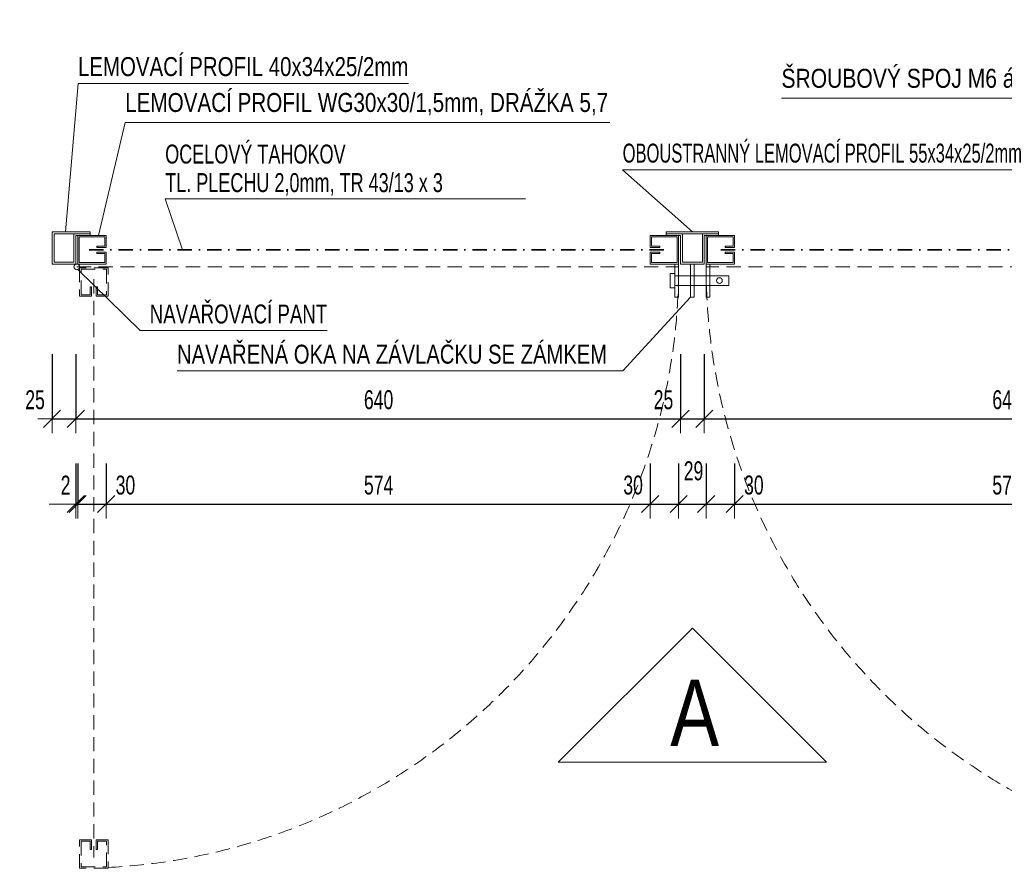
# Model space of a CAD drawing. Header units: millimetres. Extents: x -4951 to 2212, y -33301 to -28532.
# Tile 4 of 11: x -4562 to -3524, y -29903 to -29008. Entities that reach past the tile are written whole.
import ezdxf

# ---------------------------------------------------------------- set-up
doc = ezdxf.new("R2010")
doc.units = ezdxf.units.MM
doc.header["$PDMODE"] = 65
doc.linetypes.add('Cerchovana 0.5x_1', pattern=[31, 15, -8, 0, -8])
doc.linetypes.add('JIS_02_1.2', pattern=[23, 15, -8])
doc.layers.add('XR$2$(Z11) - OCELOVÁ KLEC - DET. PŮDORYS_1', color=7, linetype='Continuous', lineweight=25)
doc.styles.add('ARIAL', font='ARIAL.TTF')
doc.styles.add('ARIALNARROW', font='ARIALN.TTF')
doc.dimstyles.new('DIMSTYLE_10', dxfattribs={"dimtxt": 20, "dimasz": 30, "dimexe": 0, "dimexo": 0, "dimgap": 10, "dimtad": 2, "dimdec": 0, "dimrnd": 5, "dimzin": 12, "dimdsep": 46, "dimtxsty": 'ARIALNARROW', "dimblk1": 'ALL_ML_STRICH', "dimblk2": 'ALL_ML_STRICH', "dimsah": 1, "dimcen": 0, "dimclrd": 6, "dimclre": 6, "dimclrt": 6, "dimadec": 0, "dimazin": 0, "dimtfac": 1, "dimtdec": 0, "dimtix": 1, "dimtmove": 2, "dimatfit": 3, "dimfxl": 0, "dimtvp": 1.2, "dimtzin": 0, "dimlwd": 0, "dimlwe": 13, "dimarcsym": 0})
doc.dimstyles.new('DIMSTYLE_12', dxfattribs={"dimtxt": 20, "dimasz": 30, "dimexe": 0, "dimexo": 0, "dimgap": 10, "dimtad": 2, "dimdec": 0, "dimrnd": 1, "dimzin": 12, "dimdsep": 46, "dimtxsty": 'ARIALNARROW', "dimblk1": 'ALL_ML_STRICH', "dimblk2": 'ALL_ML_STRICH', "dimsah": 1, "dimcen": 0, "dimclrd": 6, "dimclre": 6, "dimclrt": 6, "dimadec": 0, "dimazin": 0, "dimtfac": 1, "dimtdec": 0, "dimtix": 1, "dimtmove": 2, "dimatfit": 3, "dimfxl": 0, "dimtzin": 0, "dimlwd": 0, "dimlwe": 13, "dimarcsym": 0})
doc.dimstyles.new('DIMSTYLE_13', dxfattribs={"dimtxt": 20, "dimasz": 30, "dimexe": 0, "dimexo": 0, "dimgap": 10, "dimtad": 2, "dimdec": 0, "dimrnd": 1, "dimzin": 12, "dimdsep": 46, "dimtxsty": 'ARIALNARROW', "dimblk1": 'ALL_ML_STRICH', "dimblk2": 'ALL_ML_STRICH', "dimsah": 1, "dimcen": 0, "dimclrd": 6, "dimclre": 6, "dimclrt": 6, "dimadec": 0, "dimazin": 0, "dimtfac": 1, "dimtdec": 0, "dimtix": 1, "dimtmove": 2, "dimatfit": 3, "dimfxl": 0, "dimtvp": 1.2, "dimtzin": 0, "dimlwd": 0, "dimlwe": 13, "dimarcsym": 0})
doc.dimstyles.new('DIMSTYLE_9', dxfattribs={"dimtxt": 20, "dimasz": 30, "dimexe": 0, "dimexo": 0, "dimgap": 10, "dimtad": 2, "dimdec": 0, "dimrnd": 5, "dimzin": 12, "dimdsep": 46, "dimtxsty": 'ARIALNARROW', "dimblk1": 'ALL_ML_STRICH', "dimblk2": 'ALL_ML_STRICH', "dimsah": 1, "dimcen": 0, "dimclrd": 6, "dimclre": 6, "dimclrt": 6, "dimadec": 0, "dimazin": 0, "dimtfac": 1, "dimtdec": 0, "dimtix": 1, "dimtmove": 2, "dimatfit": 3, "dimfxl": 0, "dimtzin": 0, "dimlwd": 0, "dimlwe": 13, "dimarcsym": 0})

# ---------------------------------------------------------------- blocks, each defined once
blk = doc.blocks.new('KOMPLEXNÍ OBJEKT_48')
at = {"layer": 'XR$2$(Z11) - OCELOVÁ KLEC - DET. PŮDORYS_1', "color": 251, "linetype": 'JIS_02_1.2', "lineweight": 13}
for p, q in [((-4498.8, -29269.7), (-4498.8, -29299.7)), ((-4468.8, -29269.7), (-4498.8, -29269.7)), ((-4497.3, -29271.2), (-4470.3, -29271.2)), ((-4497.3, -29298.2), (-4497.3, -29271.2)), ((-4470.3, -29271.2), (-4470.3, -29298.2)), ((-4468.8, -29299.7), (-4468.8, -29269.7)), ((-4487.8, -29298.2), (-4487.8, -29289.7)), ((-4487.8, -29289.7), (-4486.3, -29289.7)), ((-4486.3, -29289.7), (-4486.3, -29299.7)), ((-4479.8, -29289.7), (-4481.3, -29289.7)), ((-4481.3, -29289.7), (-4481.3, -29299.7)), ((-4479.8, -29298.2), (-4479.8, -29289.7)), ((-4498.8, -29299.7), (-4486.3, -29299.7)), ((-4497.3, -29298.2), (-4487.8, -29298.2)), ((-4481.3, -29299.7), (-4468.8, -29299.7)), ((-4470.3, -29298.2), (-4479.8, -29298.2))]:
    blk.add_line(p, q, dxfattribs=at)
blk = doc.blocks.new('KOMPLEXNÍ OBJEKT_49')
at = {"layer": 'XR$2$(Z11) - OCELOVÁ KLEC - DET. PŮDORYS_1', "color": 251, "linetype": 'JIS_02_1.2', "lineweight": 13}
for p, q in [((-4498.8, -29903.2), (-4498.8, -29873.2)), ((-4498.8, -29873.2), (-4486.3, -29873.2)), ((-4486.3, -29883.2), (-4486.3, -29873.2)), ((-4481.3, -29883.2), (-4481.3, -29873.2)), ((-4481.3, -29873.2), (-4468.8, -29873.2)), ((-4468.8, -29873.2), (-4468.8, -29903.2)), ((-4497.3, -29874.7), (-4487.8, -29874.7)), ((-4497.3, -29874.7), (-4497.3, -29901.7)), ((-4487.8, -29874.7), (-4487.8, -29883.2)), ((-4487.8, -29883.2), (-4486.3, -29883.2)), ((-4479.8, -29883.2), (-4481.3, -29883.2)), ((-4470.3, -29874.7), (-4479.8, -29874.7)), ((-4479.8, -29874.7), (-4479.8, -29883.2)), ((-4470.3, -29901.7), (-4470.3, -29874.7)), ((-4468.8, -29903.2), (-4498.8, -29903.2)), ((-4497.3, -29901.7), (-4470.3, -29901.7))]:
    blk.add_line(p, q, dxfattribs=at)
blk = doc.blocks.new('KOMPLEXNÍ OBJEKT_56')
at = {"layer": 'XR$2$(Z11) - OCELOVÁ KLEC - DET. PŮDORYS_1', "color": 7, "linetype": 'Continuous', "lineweight": 13}
for p, q in [((-3871.3, -29275.7), (-3876.3, -29275.7)), ((-3876.3, -29275.7), (-3876.3, -29290.7)), ((-3871.3, -29290.7), (-3871.3, -29275.7)), ((-3814.3, -29278.2), (-3871.3, -29278.2)), ((-3871.3, -29278.2), (-3871.3, -29288.2)), ((-3814.3, -29288.2), (-3814.3, -29278.2)), ((-3876.3, -29290.7), (-3871.3, -29290.7)), ((-3871.3, -29288.2), (-3814.3, -29288.2))]:
    blk.add_line(p, q, dxfattribs=at)
blk = doc.blocks.new('ALL_ML_STRICH')
at = {"color": 0, "linetype": 'ByBlock', "lineweight": -2}
for p, q in [((0, -0.5), (0, 0.5)), ((-1, 0), (0.5, 0)), ((-0.3, -0.3), (0.3, 0.3))]:
    blk.add_line(p, q, dxfattribs=at)
blk = doc.blocks.new('*D81')
at = {"layer": 'DEFPOINTS', "color": 6, "linetype": 'Continuous', "lineweight": 13}
for p in [(-4527.8, -29265.7), (-4502.8, -29265.7), (-4527.8, -29429)]:
    blk.add_point(p, dxfattribs=at)
at = {"layer": 'XR$2$(Z11) - OCELOVÁ KLEC - DET. PŮDORYS_1', "color": 6, "linetype": 'Continuous', "lineweight": -2}
for p, q in [((-4527.8, -29360.8), (-4527.8, -29429)), ((-4502.8, -29360.8), (-4502.8, -29429)), ((-4527.8, -29429), (-4502.8, -29429))]:
    blk.add_line(p, q, dxfattribs=at)
at = {"layer": 'XR$2$(Z11) - OCELOVÁ KLEC - DET. PŮDORYS_1', "color": 6, "linetype": 'Continuous', "lineweight": 13, "xscale": 30, "yscale": 30, "zscale": 30, "rotation": 180}
blk.add_blockref('ALL_ML_STRICH', (-4527.8, -29429), dxfattribs=at)
at = {"layer": 'XR$2$(Z11) - OCELOVÁ KLEC - DET. PŮDORYS_1', "color": 6, "linetype": 'Continuous', "lineweight": 13, "xscale": 30, "yscale": 30, "zscale": 30}
blk.add_blockref('ALL_ML_STRICH', (-4502.8, -29429), dxfattribs=at)
at = {"layer": 'XR$2$(Z11) - OCELOVÁ KLEC - DET. PŮDORYS_1', "color": 6, "linetype": 'Continuous', "lineweight": 13, "insert": (-4545.8, -29409), "char_height": 20, "width": 32.457, "attachment_point": 5, "style": 'ARIALNARROW'}
blk.add_mtext('\\W0.81;\\A1;{25}', dxfattribs=at)
blk = doc.blocks.new('*D82')
at = {"layer": 'DEFPOINTS', "color": 6, "linetype": 'Continuous', "lineweight": 13}
for p in [(-4502.8, -29265.7), (-3865.3, -29265.7), (-4502.8, -29429)]:
    blk.add_point(p, dxfattribs=at)
at = {"layer": 'XR$2$(Z11) - OCELOVÁ KLEC - DET. PŮDORYS_1', "color": 6, "linetype": 'Continuous', "lineweight": -2}
for p, q in [((-4502.8, -29360.8), (-4502.8, -29429)), ((-3865.3, -29360.8), (-3865.3, -29429)), ((-4502.8, -29429), (-3865.3, -29429))]:
    blk.add_line(p, q, dxfattribs=at)
at = {"layer": 'XR$2$(Z11) - OCELOVÁ KLEC - DET. PŮDORYS_1', "color": 6, "linetype": 'Continuous', "lineweight": 13, "xscale": 30, "yscale": 30, "zscale": 30, "rotation": 180}
blk.add_blockref('ALL_ML_STRICH', (-4502.8, -29429), dxfattribs=at)
at = {"layer": 'XR$2$(Z11) - OCELOVÁ KLEC - DET. PŮDORYS_1', "color": 6, "linetype": 'Continuous', "lineweight": 13, "xscale": 30, "yscale": 30, "zscale": 30}
blk.add_blockref('ALL_ML_STRICH', (-3865.3, -29429), dxfattribs=at)
at = {"layer": 'XR$2$(Z11) - OCELOVÁ KLEC - DET. PŮDORYS_1', "color": 6, "linetype": 'Continuous', "lineweight": 13, "insert": (-4183.6, -29409), "char_height": 20, "width": 48.686, "attachment_point": 5, "style": 'ARIALNARROW'}
blk.add_mtext('\\W0.81;\\A1;{640}', dxfattribs=at)
blk = doc.blocks.new('*D83')
at = {"layer": 'DEFPOINTS', "color": 6, "linetype": 'Continuous', "lineweight": 13}
for p in [(-3865.3, -29265.7), (-3840.3, -29265.7), (-3865.3, -29429)]:
    blk.add_point(p, dxfattribs=at)
at = {"layer": 'XR$2$(Z11) - OCELOVÁ KLEC - DET. PŮDORYS_1', "color": 6, "linetype": 'Continuous', "lineweight": -2}
for p, q in [((-3865.3, -29360.8), (-3865.3, -29429)), ((-3840.3, -29360.8), (-3840.3, -29429)), ((-3865.3, -29429), (-3840.3, -29429))]:
    blk.add_line(p, q, dxfattribs=at)
at = {"layer": 'XR$2$(Z11) - OCELOVÁ KLEC - DET. PŮDORYS_1', "color": 6, "linetype": 'Continuous', "lineweight": 13, "xscale": 30, "yscale": 30, "zscale": 30, "rotation": 180}
blk.add_blockref('ALL_ML_STRICH', (-3865.3, -29429), dxfattribs=at)
at = {"layer": 'XR$2$(Z11) - OCELOVÁ KLEC - DET. PŮDORYS_1', "color": 6, "linetype": 'Continuous', "lineweight": 13, "xscale": 30, "yscale": 30, "zscale": 30}
blk.add_blockref('ALL_ML_STRICH', (-3840.3, -29429), dxfattribs=at)
at = {"layer": 'XR$2$(Z11) - OCELOVÁ KLEC - DET. PŮDORYS_1', "color": 6, "linetype": 'Continuous', "lineweight": 13, "insert": (-3883.3, -29409), "char_height": 20, "width": 32.457, "attachment_point": 5, "style": 'ARIALNARROW'}
blk.add_mtext('\\W0.81;\\A1;{25}', dxfattribs=at)
blk = doc.blocks.new('*D84')
at = {"layer": 'DEFPOINTS', "color": 6, "linetype": 'Continuous', "lineweight": 13}
for p in [(-3840.3, -29265.7), (-3202.8, -29265.7), (-3840.3, -29429)]:
    blk.add_point(p, dxfattribs=at)
at = {"layer": 'XR$2$(Z11) - OCELOVÁ KLEC - DET. PŮDORYS_1', "color": 6, "linetype": 'Continuous', "lineweight": -2}
for p, q in [((-3840.3, -29360.8), (-3840.3, -29429)), ((-3202.8, -29360.8), (-3202.8, -29429)), ((-3840.3, -29429), (-3202.8, -29429))]:
    blk.add_line(p, q, dxfattribs=at)
at = {"layer": 'XR$2$(Z11) - OCELOVÁ KLEC - DET. PŮDORYS_1', "color": 6, "linetype": 'Continuous', "lineweight": 13, "xscale": 30, "yscale": 30, "zscale": 30, "rotation": 180}
blk.add_blockref('ALL_ML_STRICH', (-3840.3, -29429), dxfattribs=at)
at = {"layer": 'XR$2$(Z11) - OCELOVÁ KLEC - DET. PŮDORYS_1', "color": 6, "linetype": 'Continuous', "lineweight": 13, "xscale": 30, "yscale": 30, "zscale": 30}
blk.add_blockref('ALL_ML_STRICH', (-3202.8, -29429), dxfattribs=at)
at = {"layer": 'XR$2$(Z11) - OCELOVÁ KLEC - DET. PŮDORYS_1', "color": 6, "linetype": 'Continuous', "lineweight": 13, "insert": (-3521.1, -29409), "char_height": 20, "width": 48.686, "attachment_point": 5, "style": 'ARIALNARROW'}
blk.add_mtext('\\W0.81;\\A1;{640}', dxfattribs=at)
blk = doc.blocks.new('*D86')
at = {"layer": 'DEFPOINTS', "color": 6, "linetype": 'Continuous', "lineweight": 13}
for p in [(-4502.8, -29265.7), (-4500.8, -29265.7), (-4502.8, -29519)]:
    blk.add_point(p, dxfattribs=at)
at = {"layer": 'XR$2$(Z11) - OCELOVÁ KLEC - DET. PŮDORYS_1', "color": 6, "linetype": 'Continuous', "lineweight": -2}
for p, q in [((-4502.8, -29476.2), (-4502.8, -29519)), ((-4500.8, -29476.2), (-4500.8, -29519)), ((-4502.8, -29519), (-4500.8, -29519))]:
    blk.add_line(p, q, dxfattribs=at)
at = {"layer": 'XR$2$(Z11) - OCELOVÁ KLEC - DET. PŮDORYS_1', "color": 6, "linetype": 'Continuous', "lineweight": 13, "xscale": 30, "yscale": 30, "zscale": 30}
blk.add_blockref('ALL_ML_STRICH', (-4500.8, -29519), dxfattribs=at)
at = {"layer": 'XR$2$(Z11) - OCELOVÁ KLEC - DET. PŮDORYS_1', "color": 6, "linetype": 'Continuous', "lineweight": 13, "xscale": 30, "yscale": 30, "zscale": 30, "rotation": 180}
blk.add_blockref('ALL_ML_STRICH', (-4502.8, -29519), dxfattribs=at)
at = {"layer": 'XR$2$(Z11) - OCELOVÁ KLEC - DET. PŮDORYS_1', "color": 6, "linetype": 'Continuous', "lineweight": 13, "insert": (-4513.6, -29499), "char_height": 20, "width": 16.229, "attachment_point": 5, "style": 'ARIALNARROW'}
blk.add_mtext('\\W0.81;\\A1;{2}', dxfattribs=at)
blk = doc.blocks.new('*D87')
at = {"layer": 'DEFPOINTS', "color": 6, "linetype": 'Continuous', "lineweight": 13}
for p in [(-4500.8, -29265.7), (-4470.8, -29265.7), (-4500.8, -29519)]:
    blk.add_point(p, dxfattribs=at)
at = {"layer": 'XR$2$(Z11) - OCELOVÁ KLEC - DET. PŮDORYS_1', "color": 6, "linetype": 'Continuous', "lineweight": -2}
for p, q in [((-4500.8, -29476.2), (-4500.8, -29519)), ((-4470.8, -29476.2), (-4470.8, -29519)), ((-4500.8, -29519), (-4470.8, -29519))]:
    blk.add_line(p, q, dxfattribs=at)
at = {"layer": 'XR$2$(Z11) - OCELOVÁ KLEC - DET. PŮDORYS_1', "color": 6, "linetype": 'Continuous', "lineweight": 13, "xscale": 30, "yscale": 30, "zscale": 30, "rotation": 180}
blk.add_blockref('ALL_ML_STRICH', (-4500.8, -29519), dxfattribs=at)
at = {"layer": 'XR$2$(Z11) - OCELOVÁ KLEC - DET. PŮDORYS_1', "color": 6, "linetype": 'Continuous', "lineweight": 13, "xscale": 30, "yscale": 30, "zscale": 30}
blk.add_blockref('ALL_ML_STRICH', (-4470.8, -29519), dxfattribs=at)
at = {"layer": 'XR$2$(Z11) - OCELOVÁ KLEC - DET. PŮDORYS_1', "color": 6, "linetype": 'Continuous', "lineweight": 13, "insert": (-4450.5, -29499), "char_height": 20, "width": 32.457, "attachment_point": 5, "style": 'ARIALNARROW'}
blk.add_mtext('\\W0.81;\\A1;{30}', dxfattribs=at)
blk = doc.blocks.new('*D88')
at = {"layer": 'DEFPOINTS', "color": 6, "linetype": 'Continuous', "lineweight": 13}
for p in [(-4470.8, -29265.7), (-3897.3, -29265.7), (-4470.8, -29519)]:
    blk.add_point(p, dxfattribs=at)
at = {"layer": 'XR$2$(Z11) - OCELOVÁ KLEC - DET. PŮDORYS_1', "color": 6, "linetype": 'Continuous', "lineweight": -2}
for p, q in [((-4470.8, -29476.2), (-4470.8, -29519)), ((-3897.3, -29476.2), (-3897.3, -29519)), ((-4470.8, -29519), (-3897.3, -29519))]:
    blk.add_line(p, q, dxfattribs=at)
at = {"layer": 'XR$2$(Z11) - OCELOVÁ KLEC - DET. PŮDORYS_1', "color": 6, "linetype": 'Continuous', "lineweight": 13, "xscale": 30, "yscale": 30, "zscale": 30, "rotation": 180}
blk.add_blockref('ALL_ML_STRICH', (-4470.8, -29519), dxfattribs=at)
at = {"layer": 'XR$2$(Z11) - OCELOVÁ KLEC - DET. PŮDORYS_1', "color": 6, "linetype": 'Continuous', "lineweight": 13, "xscale": 30, "yscale": 30, "zscale": 30}
blk.add_blockref('ALL_ML_STRICH', (-3897.3, -29519), dxfattribs=at)
at = {"layer": 'XR$2$(Z11) - OCELOVÁ KLEC - DET. PŮDORYS_1', "color": 6, "linetype": 'Continuous', "lineweight": 13, "insert": (-4183.6, -29499), "char_height": 20, "width": 48.686, "attachment_point": 5, "style": 'ARIALNARROW'}
blk.add_mtext('\\W0.81;\\A1;{574}', dxfattribs=at)
blk = doc.blocks.new('*D89')
at = {"layer": 'DEFPOINTS', "color": 6, "linetype": 'Continuous', "lineweight": 13}
for p in [(-3897.3, -29265.7), (-3867.3, -29265.7), (-3897.3, -29519)]:
    blk.add_point(p, dxfattribs=at)
at = {"layer": 'XR$2$(Z11) - OCELOVÁ KLEC - DET. PŮDORYS_1', "color": 6, "linetype": 'Continuous', "lineweight": -2}
for p, q in [((-3897.3, -29476.2), (-3897.3, -29519)), ((-3867.3, -29476.2), (-3867.3, -29519)), ((-3897.3, -29519), (-3867.3, -29519))]:
    blk.add_line(p, q, dxfattribs=at)
at = {"layer": 'XR$2$(Z11) - OCELOVÁ KLEC - DET. PŮDORYS_1', "color": 6, "linetype": 'Continuous', "lineweight": 13, "xscale": 30, "yscale": 30, "zscale": 30, "rotation": 180}
blk.add_blockref('ALL_ML_STRICH', (-3897.3, -29519), dxfattribs=at)
at = {"layer": 'XR$2$(Z11) - OCELOVÁ KLEC - DET. PŮDORYS_1', "color": 6, "linetype": 'Continuous', "lineweight": 13, "xscale": 30, "yscale": 30, "zscale": 30}
blk.add_blockref('ALL_ML_STRICH', (-3867.3, -29519), dxfattribs=at)
at = {"layer": 'XR$2$(Z11) - OCELOVÁ KLEC - DET. PŮDORYS_1', "color": 6, "linetype": 'Continuous', "lineweight": 13, "insert": (-3915.3, -29499), "char_height": 20, "width": 32.457, "attachment_point": 5, "style": 'ARIALNARROW'}
blk.add_mtext('\\W0.81;\\A1;{30}', dxfattribs=at)
blk = doc.blocks.new('*D90')
at = {"layer": 'DEFPOINTS', "color": 6, "linetype": 'Continuous', "lineweight": 13}
for p in [(-3867.3, -29265.7), (-3838.3, -29265.7), (-3867.3, -29519)]:
    blk.add_point(p, dxfattribs=at)
at = {"layer": 'XR$2$(Z11) - OCELOVÁ KLEC - DET. PŮDORYS_1', "color": 6, "linetype": 'Continuous', "lineweight": -2}
for p, q in [((-3867.3, -29476.2), (-3867.3, -29519)), ((-3838.3, -29476.2), (-3838.3, -29519)), ((-3867.3, -29519), (-3838.3, -29519))]:
    blk.add_line(p, q, dxfattribs=at)
at = {"layer": 'XR$2$(Z11) - OCELOVÁ KLEC - DET. PŮDORYS_1', "color": 6, "linetype": 'Continuous', "lineweight": 13, "xscale": 30, "yscale": 30, "zscale": 30, "rotation": 180}
blk.add_blockref('ALL_ML_STRICH', (-3867.3, -29519), dxfattribs=at)
at = {"layer": 'XR$2$(Z11) - OCELOVÁ KLEC - DET. PŮDORYS_1', "color": 6, "linetype": 'Continuous', "lineweight": 13, "xscale": 30, "yscale": 30, "zscale": 30}
blk.add_blockref('ALL_ML_STRICH', (-3838.3, -29519), dxfattribs=at)
at = {"layer": 'XR$2$(Z11) - OCELOVÁ KLEC - DET. PŮDORYS_1', "color": 6, "linetype": 'Continuous', "lineweight": 13, "insert": (-3851.6, -29484), "char_height": 20, "width": 32.457, "attachment_point": 5, "style": 'ARIALNARROW'}
blk.add_mtext('\\W0.81;\\A1;{29}', dxfattribs=at)
blk = doc.blocks.new('*D91')
at = {"layer": 'DEFPOINTS', "color": 6, "linetype": 'Continuous', "lineweight": 13}
for p in [(-3838.3, -29265.7), (-3808.3, -29265.7), (-3838.3, -29519)]:
    blk.add_point(p, dxfattribs=at)
at = {"layer": 'XR$2$(Z11) - OCELOVÁ KLEC - DET. PŮDORYS_1', "color": 6, "linetype": 'Continuous', "lineweight": -2}
for p, q in [((-3838.3, -29476.2), (-3838.3, -29519)), ((-3808.3, -29476.2), (-3808.3, -29519)), ((-3838.3, -29519), (-3808.3, -29519))]:
    blk.add_line(p, q, dxfattribs=at)
at = {"layer": 'XR$2$(Z11) - OCELOVÁ KLEC - DET. PŮDORYS_1', "color": 6, "linetype": 'Continuous', "lineweight": 13, "xscale": 30, "yscale": 30, "zscale": 30, "rotation": 180}
blk.add_blockref('ALL_ML_STRICH', (-3838.3, -29519), dxfattribs=at)
at = {"layer": 'XR$2$(Z11) - OCELOVÁ KLEC - DET. PŮDORYS_1', "color": 6, "linetype": 'Continuous', "lineweight": 13, "xscale": 30, "yscale": 30, "zscale": 30}
blk.add_blockref('ALL_ML_STRICH', (-3808.3, -29519), dxfattribs=at)
at = {"layer": 'XR$2$(Z11) - OCELOVÁ KLEC - DET. PŮDORYS_1', "color": 6, "linetype": 'Continuous', "lineweight": 13, "insert": (-3788, -29499), "char_height": 20, "width": 32.457, "attachment_point": 5, "style": 'ARIALNARROW'}
blk.add_mtext('\\W0.81;\\A1;{30}', dxfattribs=at)
blk = doc.blocks.new('*D92')
at = {"layer": 'DEFPOINTS', "color": 6, "linetype": 'Continuous', "lineweight": 13}
for p in [(-3808.3, -29265.7), (-3234.8, -29265.7), (-3808.3, -29519)]:
    blk.add_point(p, dxfattribs=at)
at = {"layer": 'XR$2$(Z11) - OCELOVÁ KLEC - DET. PŮDORYS_1', "color": 6, "linetype": 'Continuous', "lineweight": -2}
for p, q in [((-3808.3, -29476.2), (-3808.3, -29519)), ((-3234.8, -29476.2), (-3234.8, -29519)), ((-3808.3, -29519), (-3234.8, -29519))]:
    blk.add_line(p, q, dxfattribs=at)
at = {"layer": 'XR$2$(Z11) - OCELOVÁ KLEC - DET. PŮDORYS_1', "color": 6, "linetype": 'Continuous', "lineweight": 13, "xscale": 30, "yscale": 30, "zscale": 30, "rotation": 180}
blk.add_blockref('ALL_ML_STRICH', (-3808.3, -29519), dxfattribs=at)
at = {"layer": 'XR$2$(Z11) - OCELOVÁ KLEC - DET. PŮDORYS_1', "color": 6, "linetype": 'Continuous', "lineweight": 13, "xscale": 30, "yscale": 30, "zscale": 30}
blk.add_blockref('ALL_ML_STRICH', (-3234.8, -29519), dxfattribs=at)
at = {"layer": 'XR$2$(Z11) - OCELOVÁ KLEC - DET. PŮDORYS_1', "color": 6, "linetype": 'Continuous', "lineweight": 13, "insert": (-3521.1, -29499), "char_height": 20, "width": 48.686, "attachment_point": 5, "style": 'ARIALNARROW'}
blk.add_mtext('\\W0.81;\\A1;{574}', dxfattribs=at)
blk = doc.blocks.new('KOMPLEXNÍ OBJEKT_58')
at = {"layer": 'XR$2$(Z11) - OCELOVÁ KLEC - DET. PŮDORYS_1', "color": 5, "linetype": 'Continuous', "lineweight": 18}
for p, q in [((-4527.8, -29231.7), (-4527.8, -29265.7)), ((-4487.8, -29231.7), (-4527.8, -29231.7)), ((-4525.8, -29233.7), (-4525.8, -29263.7)), ((-4487.8, -29233.7), (-4525.8, -29233.7)), ((-4504.8, -29263.7), (-4504.8, -29233.7)), ((-4502.8, -29265.7), (-4502.8, -29235.7)), ((-4502.8, -29235.7), (-4487.8, -29235.7)), ((-4487.8, -29235.7), (-4487.8, -29231.7)), ((-4527.8, -29265.7), (-4502.8, -29265.7)), ((-4525.8, -29263.7), (-4504.8, -29263.7))]:
    blk.add_line(p, q, dxfattribs=at)
blk = doc.blocks.new('KOMPLEXNÍ OBJEKT_60')
at = {"layer": 'XR$2$(Z11) - OCELOVÁ KLEC - DET. PŮDORYS_1', "color": 5, "linetype": 'Continuous', "lineweight": 18}
for p, q in [((-3825.3, -29231.7), (-3880.3, -29231.7)), ((-3880.3, -29235.7), (-3880.3, -29231.7)), ((-3825.3, -29233.7), (-3880.3, -29233.7)), ((-3865.3, -29235.7), (-3880.3, -29235.7)), ((-3865.3, -29235.7), (-3865.3, -29265.7)), ((-3863.3, -29233.7), (-3863.3, -29263.7)), ((-3842.3, -29263.7), (-3842.3, -29233.7)), ((-3840.3, -29265.7), (-3840.3, -29235.7)), ((-3840.3, -29235.7), (-3825.3, -29235.7)), ((-3825.3, -29235.7), (-3825.3, -29231.7)), ((-3865.3, -29265.7), (-3840.3, -29265.7)), ((-3863.3, -29263.7), (-3842.3, -29263.7))]:
    blk.add_line(p, q, dxfattribs=at)
blk = doc.blocks.new('KOMPLEXNÍ OBJEKT_69')
at = {"layer": 'XR$2$(Z11) - OCELOVÁ KLEC - DET. PŮDORYS_1', "color": 172, "linetype": 'Continuous', "lineweight": 18}
for p, q in [((-4470.8, -29235.7), (-4500.8, -29235.7)), ((-4500.8, -29235.7), (-4500.8, -29265.7)), ((-4499.3, -29264.2), (-4499.3, -29237.2)), ((-4499.3, -29237.2), (-4472.3, -29237.2)), ((-4472.3, -29237.2), (-4472.3, -29246.7)), ((-4470.8, -29248.2), (-4470.8, -29235.7)), ((-4472.3, -29246.7), (-4480.8, -29246.7)), ((-4480.8, -29246.7), (-4480.8, -29248.2)), ((-4480.8, -29248.2), (-4470.8, -29248.2)), ((-4480.8, -29254.7), (-4480.8, -29253.2)), ((-4480.8, -29253.2), (-4470.8, -29253.2)), ((-4472.3, -29254.7), (-4480.8, -29254.7)), ((-4472.3, -29264.2), (-4472.3, -29254.7)), ((-4470.8, -29265.7), (-4470.8, -29253.2)), ((-4500.8, -29265.7), (-4470.8, -29265.7)), ((-4472.3, -29264.2), (-4499.3, -29264.2))]:
    blk.add_line(p, q, dxfattribs=at)
blk = doc.blocks.new('KOMPLEXNÍ OBJEKT_70')
at = {"layer": 'XR$2$(Z11) - OCELOVÁ KLEC - DET. PŮDORYS_1', "color": 172, "linetype": 'Continuous', "lineweight": 18}
for p, q in [((-3897.3, -29235.7), (-3867.3, -29235.7)), ((-3897.3, -29248.2), (-3897.3, -29235.7)), ((-3868.8, -29237.2), (-3895.8, -29237.2)), ((-3895.8, -29237.2), (-3895.8, -29246.7)), ((-3868.8, -29264.2), (-3868.8, -29237.2)), ((-3867.3, -29235.7), (-3867.3, -29265.7)), ((-3887.3, -29248.2), (-3897.3, -29248.2)), ((-3895.8, -29246.7), (-3887.3, -29246.7)), ((-3887.3, -29246.7), (-3887.3, -29248.2)), ((-3887.3, -29253.2), (-3897.3, -29253.2)), ((-3897.3, -29265.7), (-3897.3, -29253.2)), ((-3895.8, -29264.2), (-3895.8, -29254.7)), ((-3895.8, -29254.7), (-3887.3, -29254.7)), ((-3887.3, -29254.7), (-3887.3, -29253.2)), ((-3867.3, -29265.7), (-3897.3, -29265.7)), ((-3895.8, -29264.2), (-3868.8, -29264.2))]:
    blk.add_line(p, q, dxfattribs=at)
blk = doc.blocks.new('KOMPLEXNÍ OBJEKT_72')
at = {"layer": 'XR$2$(Z11) - OCELOVÁ KLEC - DET. PŮDORYS_1', "color": 172, "linetype": 'Continuous', "lineweight": 18}
for p, q in [((-3808.3, -29235.7), (-3838.3, -29235.7)), ((-3838.3, -29235.7), (-3838.3, -29265.7)), ((-3836.8, -29264.2), (-3836.8, -29237.2)), ((-3836.8, -29237.2), (-3809.8, -29237.2)), ((-3809.8, -29237.2), (-3809.8, -29246.7)), ((-3808.3, -29248.2), (-3808.3, -29235.7)), ((-3809.8, -29246.7), (-3818.3, -29246.7)), ((-3818.3, -29246.7), (-3818.3, -29248.2)), ((-3818.3, -29248.2), (-3808.3, -29248.2)), ((-3818.3, -29254.7), (-3818.3, -29253.2)), ((-3818.3, -29253.2), (-3808.3, -29253.2)), ((-3809.8, -29254.7), (-3818.3, -29254.7)), ((-3809.8, -29264.2), (-3809.8, -29254.7)), ((-3808.3, -29265.7), (-3808.3, -29253.2)), ((-3838.3, -29265.7), (-3808.3, -29265.7)), ((-3809.8, -29264.2), (-3836.8, -29264.2))]:
    blk.add_line(p, q, dxfattribs=at)

msp = doc.modelspace()

# ---------------------------------------------------------------- linework, layer by layer
at = {"layer": 'XR$2$(Z11) - OCELOVÁ KLEC - DET. PŮDORYS_1', "color": 6, "linetype": 'Continuous', "lineweight": 13}
for p, q in [((-4513.8, -29231.7), (-4500.5, -29075.1)), ((-4152.2, -29075.1), (-4500.5, -29075.1)), ((-3758.9, -29090.8), (-3458.1, -29090.8)), ((-4450.8, -29116.4), (-4478.8, -29235.7)), ((-3939.9, -29116.4), (-4450.8, -29116.4)), ((-3418.7, -29166.4), (-3926.5, -29166.4)), ((-3852.8, -29231.7), (-3926.5, -29166.4)), ((-4408.6, -29197), (-4028.8, -29197)), ((-4408.6, -29197), (-4390.2, -29250.7)), ((-4434.9, -29336), (-4500.8, -29271.5)), ((-3926.1, -29378.4), (-3854.8, -29300.7)), ((-4237.7, -29336), (-4434.9, -29336)), ((-4396.1, -29378.4), (-3926.1, -29378.4))]:
    msp.add_line(p, q, dxfattribs=at)
at = {"layer": 'XR$2$(Z11) - OCELOVÁ KLEC - DET. PŮDORYS_1', "color": 250, "linetype": 'Cerchovana 0.5x_1', "lineweight": 35}
for p, q in [((-4488.8, -29250.7), (-3878.8, -29250.7)), ((-3216.8, -29250.7), (-3826.8, -29250.7))]:
    msp.add_line(p, q, dxfattribs=at)
at = {"layer": 'XR$2$(Z11) - OCELOVÁ KLEC - DET. PŮDORYS_1', "color": 251, "linetype": 'JIS_02_1.2', "lineweight": 13}
for p, q in [((-4501.8, -29268.7), (-3867.3, -29268.7)), ((-3203.8, -29268.7), (-3838.4, -29268.7)), ((-4483.8, -29281.7), (-4483.8, -29891.7))]:
    msp.add_line(p, q, dxfattribs=at)
at = {"layer": 'XR$2$(Z11) - OCELOVÁ KLEC - DET. PŮDORYS_1', "color": 7, "linetype": 'Continuous', "lineweight": 13}
for p, q in [((-3871.3, -29265.7), (-3867.3, -29265.7)), ((-3871.3, -29300.7), (-3871.3, -29265.7)), ((-3867.3, -29265.7), (-3867.3, -29300.7)), ((-3854.8, -29265.7), (-3850.8, -29265.7)), ((-3854.8, -29300.7), (-3854.8, -29265.7)), ((-3850.8, -29265.7), (-3850.8, -29300.7)), ((-3838.3, -29265.7), (-3834.3, -29265.7)), ((-3838.3, -29300.7), (-3838.3, -29265.7)), ((-3834.3, -29265.7), (-3834.3, -29300.7)), ((-3867.3, -29300.7), (-3871.3, -29300.7)), ((-3850.8, -29300.7), (-3854.8, -29300.7)), ((-3834.3, -29300.7), (-3838.3, -29300.7)), ((-3994.3, -29791.1), (-3852.8, -29649.7)), ((-3852.8, -29649.7), (-3711.4, -29791.1)), ((-3711.4, -29791.1), (-3994.3, -29791.1))]:
    msp.add_line(p, q, dxfattribs=at)
for centre in [(-4501.8, -29268.7), (-3824.3, -29283.2)]:
    msp.add_circle(centre, 3, dxfattribs=at)
at = {"layer": 'XR$2$(Z11) - OCELOVÁ KLEC - DET. PŮDORYS_1', "color": 251, "linetype": 'JIS_02_1.2', "lineweight": 13}
for centre, start, end in [((-4501.8, -29268.7), 272.9772, 0.2709), ((-3203.8, -29268.7), 179.7291, 267.0228)]:
    msp.add_arc(centre, 634.5, start, end, dxfattribs=at)

# ---------------------------------------------------------------- block references
at = {"layer": 'XR$2$(Z11) - OCELOVÁ KLEC - DET. PŮDORYS_1', "color": 5, "linetype": 'Continuous', "lineweight": 18}
for name in ['KOMPLEXNÍ OBJEKT_58', 'KOMPLEXNÍ OBJEKT_60']:
    msp.add_blockref(name, (0, 0), dxfattribs=at)
at = {"layer": 'XR$2$(Z11) - OCELOVÁ KLEC - DET. PŮDORYS_1', "color": 172, "linetype": 'Continuous', "lineweight": 18}
for name in ['KOMPLEXNÍ OBJEKT_69', 'KOMPLEXNÍ OBJEKT_70', 'KOMPLEXNÍ OBJEKT_72']:
    msp.add_blockref(name, (0, 0), dxfattribs=at)
at = {"layer": 'XR$2$(Z11) - OCELOVÁ KLEC - DET. PŮDORYS_1', "color": 251, "linetype": 'JIS_02_1.2', "lineweight": 13}
for name in ['KOMPLEXNÍ OBJEKT_48', 'KOMPLEXNÍ OBJEKT_49']:
    msp.add_blockref(name, (0, 0), dxfattribs=at)
at = {"layer": 'XR$2$(Z11) - OCELOVÁ KLEC - DET. PŮDORYS_1', "color": 7, "linetype": 'Continuous', "lineweight": 13}
msp.add_blockref('KOMPLEXNÍ OBJEKT_56', (0, 0), dxfattribs=at)

# ---------------------------------------------------------------- texts
at = {"layer": 'XR$2$(Z11) - OCELOVÁ KLEC - DET. PŮDORYS_1', "color": 6, "linetype": 'Continuous', "lineweight": 18, "char_height": 20, "attachment_point": 7, "style": 'ARIALNARROW'}
for s, insert, width in [('\\W0.94;LEMOVACÍ PROFIL 40x34x25/2mm', (-4500.5, -29067.7), 357.656), ('\\W0.97;ŠROUBOVÝ SPOJ M6 á 0,5m', (-3758.9, -29083.5), 310.472), ('\\W0.95;LEMOVACÍ PROFIL WG30x30/1,5mm, DRÁŽKA 5,7', (-4450.8, -29109), 520.437), ('\\W0.92;OBOUSTRANNÝ LEMOVACÍ PROFIL 55x34x25/2mm', (-3926.5, -29159), 516.895), ('\\W0.86;NAVAŘOVACÍ PANT', (-4424.9, -29328.7), 195.792), ('\\W0.93;NAVAŘENÁ OKA NA ZÁVLAČKU SE ZÁMKEM', (-4396.1, -29371.1), 462.628)]:
    msp.add_mtext(s, dxfattribs=dict(at, insert=insert, width=width))
at = {"layer": 'XR$2$(Z11) - OCELOVÁ KLEC - DET. PŮDORYS_1', "color": 6, "linetype": 'Continuous', "lineweight": 13, "insert": (-4408.6, -29139.7), "char_height": 20, "width": 388.009, "attachment_point": 1, "line_spacing_factor": 0.903614, "style": 'ARIALNARROW'}
msp.add_mtext('\\W0.83;OCELOVÝ TAHOKOV\\PTL. PLECHU 2,0mm, TR 43/13 x 3', dxfattribs=at)
at = {"layer": 'XR$2$(Z11) - OCELOVÁ KLEC - DET. PŮDORYS_1', "color": 7, "linetype": 'Continuous', "lineweight": 70, "insert": (-3850.4, -29739.2), "char_height": 70, "width": 79.892, "attachment_point": 5, "style": 'ARIAL'}
msp.add_mtext('\\W0.79;A', dxfattribs=at)

# ---------------------------------------------------------------- dimensions: what is measured, and where the dimension line sits
at = {"layer": 'XR$2$(Z11) - OCELOVÁ KLEC - DET. PŮDORYS_1', "color": 6, "linetype": 'Continuous', "lineweight": 13}
for base, p1, p2, dimstyle, picture, middle in [((-4502.8, -29429), (-4527.8, -29360.8), (-4502.8, -29360.8), 'DIMSTYLE_10', '*D81', (-4545.8, -29409)), ((-4500.8, -29519), (-4502.8, -29476.2), (-4500.8, -29476.2), 'DIMSTYLE_13', '*D86', (-4513.6, -29499)), ((-3865.3491056, -29428.956309), (-4502.8491056, -29360.7907008), (-3865.3491056, -29360.7907008), 'DIMSTYLE_9', '*D82', (-4183.5924389, -29408.956309)), ((-4470.8, -29519), (-4500.8, -29476.2), (-4470.8, -29476.2), 'DIMSTYLE_13', '*D87', (-4450.5, -29499)), ((-3897.3491056, -29518.956309), (-4470.8491056, -29476.1801697), (-3897.3491056, -29476.1801697), 'DIMSTYLE_12', '*D88', (-4183.5924389, -29498.956309)), ((-3867.3, -29519), (-3897.3, -29476.2), (-3867.3, -29476.2), 'DIMSTYLE_13', '*D89', (-3915.3, -29499)), ((-3840.3, -29429), (-3865.3, -29360.8), (-3840.3, -29360.8), 'DIMSTYLE_10', '*D83', (-3883.3, -29409)), ((-3838.3, -29519), (-3867.3, -29476.2), (-3838.3, -29476.2), 'DIMSTYLE_13', '*D90', (-3851.6, -29484)), ((-3202.8491056, -29428.956309), (-3840.3491056, -29360.7907008), (-3202.8491056, -29360.7907008), 'DIMSTYLE_9', '*D84', (-3521.0924389, -29408.956309)), ((-3808.3, -29519), (-3838.3, -29476.2), (-3808.3, -29476.2), 'DIMSTYLE_13', '*D91', (-3788, -29499)), ((-3234.8491056, -29518.956309), (-3808.3491056, -29476.1801697), (-3234.8491056, -29476.1801697), 'DIMSTYLE_12', '*D92', (-3521.0924389, -29498.956309))]:
    dim = msp.add_linear_dim(base=base, p1=p1, p2=p2, dimstyle=dimstyle, override={"dimpost": '<>', "dimclrd": 6, "dimclre": 6, "dimclrt": 6, "dimlwd": 0, "dimlwe": 13}, dxfattribs=at)
    dim.commit()
    dim.dimension.update_dxf_attribs({"geometry": picture, "text_midpoint": middle, "dimtype": 160})

doc.saveas('drawing.dxf')
